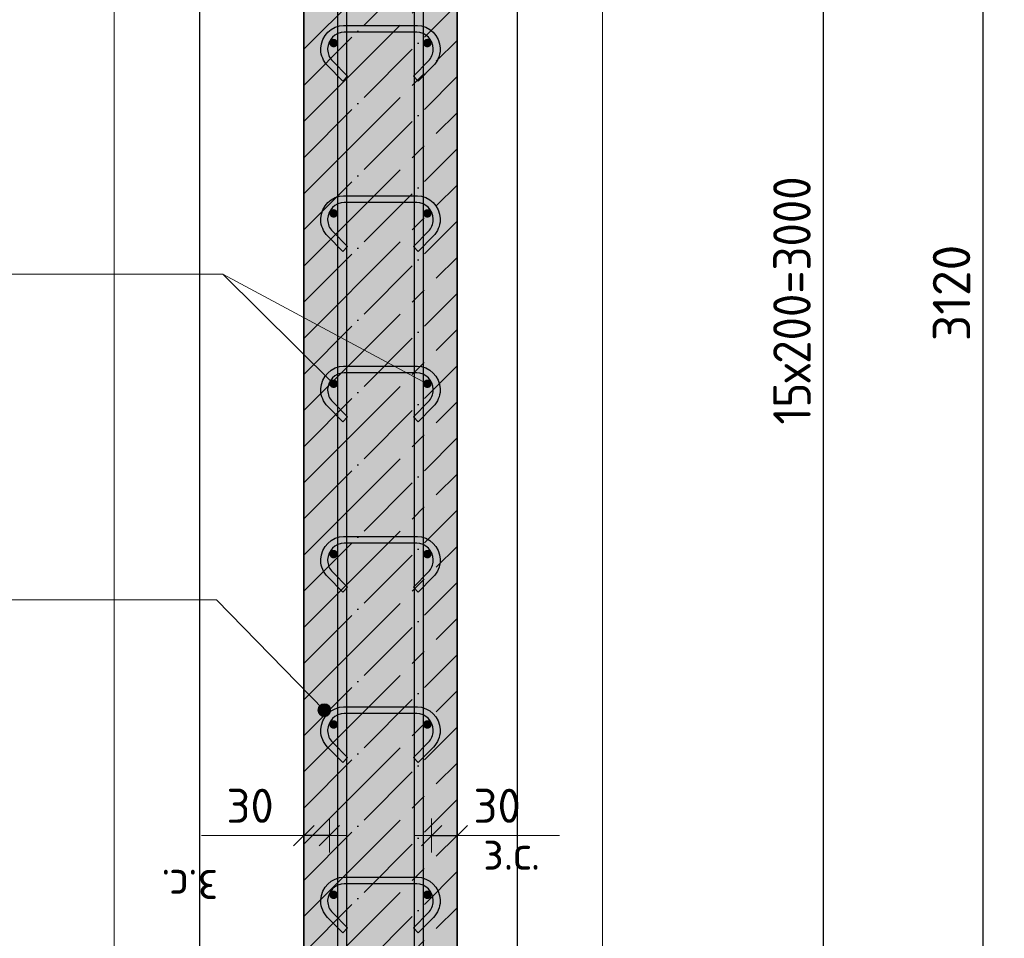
# Model space of a CAD drawing. Header units: millimetres. Extents: x -2995 to 60896, y -2809 to 57831.
# Tile 64 of 169: x 26279 to 27435, y 53071 to 54150. Entities that reach past the tile are written whole.
import ezdxf

# ---------------------------------------------------------------- set-up
doc = ezdxf.new("R2010")
doc.units = ezdxf.units.MM
doc.header["$PDMODE"] = 65
doc.linetypes.add('______11', pattern=[100, 80, -10, 0, -10])
doc.linetypes.add('______5', pattern=[220, 160, -20, 20, -20])
for name, color, linetype, lineweight in [('Standard', 7, 'Continuous', 25), ('Арм.стержн. вертикальными 1', 22, 'Continuous', 35), ('Арм.стержн.горизонт. 1', 180, 'Continuous', 35), ('Размерная линия_ общее', 7, 'Continuous', 13), ('Размерная линия_ общее_1', 7, 'Continuous', 13), ('Текст_ примечание', 7, 'Continuous', 13)]:
    doc.layers.add(name, color=color, linetype=linetype, lineweight=lineweight)
doc.layers.add('Арм.стержн.Стяжки', color=7, linetype='Continuous', lineweight=35, true_color=0x501e0f)
doc.styles.add('ISOCPEUR', font='ISOCPEUR')
doc.dimstyles.new('DIMSTYLE_5', dxfattribs={"dimtxt": 44, "dimasz": 50, "dimexe": 0, "dimexo": 0, "dimgap": 22, "dimtad": 2, "dimdec": 0, "dimrnd": 5, "dimzin": 12, "dimdsep": 46, "dimtxsty": 'ISOCPEUR', "dimblk1": 'ALL_ML_STRICH', "dimblk2": 'ALL_ML_STRICH', "dimsah": 1, "dimcen": 0, "dimclrd": 7, "dimclre": 256, "dimclrt": 7, "dimadec": 0, "dimazin": 0, "dimtfac": 1, "dimtdec": 0, "dimtix": 1, "dimtmove": 2, "dimatfit": 3, "dimfxl": 0, "dimtzin": 0, "dimlwd": 0, "dimlwe": -3, "dimarcsym": 0})
doc.dimstyles.new('DIMSTYLE_8', dxfattribs={"dimtxt": 40, "dimasz": 40, "dimexe": 0, "dimexo": 0.001, "dimgap": 20, "dimtad": 2, "dimdec": 0, "dimrnd": 5, "dimzin": 12, "dimdsep": 46, "dimtxsty": 'ISOCPEUR', "dimblk1": 'ALL_ML_STRICH', "dimblk2": 'ALL_ML_STRICH', "dimsah": 1, "dimcen": 0, "dimse1": 1, "dimse2": 1, "dimclrd": 7, "dimclre": 256, "dimclrt": 7, "dimadec": 0, "dimazin": 0, "dimtfac": 1, "dimtdec": 0, "dimtix": 1, "dimtmove": 2, "dimatfit": 3, "dimfxl": 0, "dimtvp": 1.2, "dimtzin": 0, "dimlwd": 0, "dimlwe": -3, "dimarcsym": 0})

# ---------------------------------------------------------------- blocks, each defined once
blk = doc.blocks.new('ALL_ML_STRICH')
at = {"color": 0, "linetype": 'ByBlock', "lineweight": -2}
for p, q in [((0, -0.5), (0, 0.5)), ((-0.3, -0.3), (0.3, 0.3)), ((-1, 0), (0.5, 0))]:
    blk.add_line(p, q, dxfattribs=at)
blk = doc.blocks.new('*D279')
at = {"layer": 'DEFPOINTS', "color": 7, "linetype": 'Continuous', "lineweight": 13, "transparency": 33554687}
for p in [(26757.3, 55322.6), (26757.3, 52322.6), (27222.3, 52322.6)]:
    blk.add_point(p, dxfattribs=at)
at = {"layer": 'Размерная линия_ общее', "color": 253, "linetype": 'Continuous', "lineweight": -2, "true_color": 0xa0a0a0, "transparency": 33554687}
for p, q in [((26777.3, 55322.6), (27222.3, 55322.6)), ((26777.3, 52322.6), (27222.3, 52322.6))]:
    blk.add_line(p, q, dxfattribs=at)
at = {"layer": 'Размерная линия_ общее', "color": 7, "linetype": 'Continuous', "lineweight": -2, "transparency": 33554687}
blk.add_line((27222.3, 52322.6), (27222.3, 55322.6), dxfattribs=at)
at = {"layer": 'Размерная линия_ общее', "color": 7, "linetype": 'Continuous', "lineweight": 13, "transparency": 33554687, "xscale": 50, "yscale": 50, "zscale": 50}
for p, rotation in [((27222.3, 55322.6), 90), ((27222.3, 52322.6), 270)]:
    blk.add_blockref('ALL_ML_STRICH', p, dxfattribs=dict(at, rotation=rotation))
at = {"layer": 'Размерная линия_ общее', "color": 7, "linetype": 'Continuous', "lineweight": 13, "transparency": 33554687, "insert": (27163.3, 53674.6), "char_height": 44, "width": 2.2, "attachment_point": 1, "rotation": 90, "line_spacing_factor": 0.60241, "style": 'ISOCPEUR'}
blk.add_mtext('\\W0.91;15х200=3000', dxfattribs=at)
blk = doc.blocks.new('*D288')
at = {"layer": 'DEFPOINTS', "color": 7, "linetype": 'Continuous', "lineweight": 13, "transparency": 33554687}
for p in [(26792.3, 55382.6), (26840.3, 52262.6), (27409.6, 52262.6)]:
    blk.add_point(p, dxfattribs=at)
at = {"layer": 'Размерная линия_ общее', "color": 253, "linetype": 'Continuous', "lineweight": -2, "true_color": 0xa0a0a0, "transparency": 33554687}
for p, q in [((26812.3, 55382.6), (27409.6, 55382.6)), ((26860.3, 52262.6), (27409.6, 52262.6))]:
    blk.add_line(p, q, dxfattribs=at)
at = {"layer": 'Размерная линия_ общее', "color": 7, "linetype": 'Continuous', "lineweight": -2, "transparency": 33554687}
blk.add_line((27409.6, 52262.6), (27409.6, 55382.6), dxfattribs=at)
at = {"layer": 'Размерная линия_ общее', "color": 7, "linetype": 'Continuous', "lineweight": 13, "transparency": 33554687, "xscale": 50, "yscale": 50, "zscale": 50}
for p, rotation in [((27409.6, 55382.6), 90), ((27409.6, 52262.6), 270)]:
    blk.add_blockref('ALL_ML_STRICH', p, dxfattribs=dict(at, rotation=rotation))
at = {"layer": 'Размерная линия_ общее', "color": 7, "linetype": 'Continuous', "lineweight": 13, "transparency": 33554687, "insert": (27372.6, 53829.2), "char_height": 44, "width": 176, "attachment_point": 5, "rotation": 90, "style": 'ISOCPEUR'}
blk.add_mtext('\\A1;{3120}', dxfattribs=at)
blk = doc.blocks.new('*D492')
at = {"layer": 'DEFPOINTS', "color": 7, "linetype": 'Continuous', "lineweight": 13, "transparency": 33554687}
for p in [(26762.3, 53192.1), (26762.3, 53183.4), (26792.3, 53183.4)]:
    blk.add_point(p, dxfattribs=at)
at = {"layer": 'Размерная линия_ общее_1', "color": 7, "linetype": 'Continuous', "lineweight": -2, "transparency": 33554687}
blk.add_line((26762.3, 53192.1), (26792.3, 53192.1), dxfattribs=at)
at = {"layer": 'Размерная линия_ общее_1', "color": 7, "linetype": 'Continuous', "lineweight": 13, "transparency": 33554687, "xscale": 40, "yscale": 40, "zscale": 40, "rotation": 180}
blk.add_blockref('ALL_ML_STRICH', (26762.3, 53192.1), dxfattribs=at)
at = {"layer": 'Размерная линия_ общее_1', "color": 7, "linetype": 'Continuous', "lineweight": 13, "transparency": 33554687, "xscale": 40, "yscale": 40, "zscale": 40}
blk.add_blockref('ALL_ML_STRICH', (26792.3, 53192.1), dxfattribs=at)
at = {"layer": 'Размерная линия_ общее_1', "color": 7, "linetype": 'Continuous', "lineweight": 13, "transparency": 33554687, "insert": (26839.3, 53227.1), "char_height": 40, "width": 80, "attachment_point": 5, "style": 'ISOCPEUR'}
blk.add_mtext('\\A1;{30}', dxfattribs=at)
at = {"layer": 'Размерная линия_ общее_1', "color": 7, "linetype": 'Continuous', "lineweight": 13, "transparency": 33554687, "insert": (26822.9, 53192), "char_height": 40, "width": 2, "attachment_point": 1, "line_spacing_factor": 0.60241, "style": 'ISOCPEUR'}
blk.add_mtext('з.с.', dxfattribs=at)
blk = doc.blocks.new('*D493')
at = {"layer": 'DEFPOINTS', "color": 7, "linetype": 'Continuous', "lineweight": 13, "transparency": 33554687}
for p in [(26642.3, 53192.1), (26612.3, 53183.4), (26642.3, 53183.4)]:
    blk.add_point(p, dxfattribs=at)
at = {"layer": 'Размерная линия_ общее_1', "color": 7, "linetype": 'Continuous', "lineweight": -2, "transparency": 33554687}
blk.add_line((26642.3, 53192.1), (26612.3, 53192.1), dxfattribs=at)
at = {"layer": 'Размерная линия_ общее_1', "color": 7, "linetype": 'Continuous', "lineweight": 13, "transparency": 33554687, "xscale": 40, "yscale": 40, "zscale": 40}
for p, rotation in [((26612.3, 53192.1), 180), ((26642.3, 53192.1), 360)]:
    blk.add_blockref('ALL_ML_STRICH', p, dxfattribs=dict(at, rotation=rotation))
at = {"layer": 'Размерная линия_ общее_1', "color": 7, "linetype": 'Continuous', "lineweight": 13, "transparency": 33554687, "insert": (26549.3, 53227.1), "char_height": 40, "width": 80, "attachment_point": 5, "style": 'ISOCPEUR'}
blk.add_mtext('\\A1;{30}', dxfattribs=at)
at = {"layer": 'Размерная линия_ общее_1', "color": 7, "linetype": 'Continuous', "lineweight": 13, "transparency": 33554687, "insert": (26511.8, 53112), "char_height": 40, "width": 2, "attachment_point": 1, "rotation": 180, "line_spacing_factor": 0.60241, "style": 'ISOCPEUR'}
blk.add_mtext('з.с.', dxfattribs=at)

msp = doc.modelspace()

# ---------------------------------------------------------------- hatches: boundary and pattern name
at = {"layer": 'Арм.стержн.горизонт. 1', "linetype": 'Continuous', "lineweight": 50, "transparency": 33554687}
for points in [[(26652.3, 54122.6), (26652, 54124.5), (26650.9, 54126.1), (26649.3, 54127.2), (26647.3, 54127.6), (26645.4, 54127.2), (26643.8, 54126.1), (26642.7, 54124.5), (26642.3, 54122.6), (26642.7, 54120.6), (26643.8, 54119), (26645.4, 54117.9), (26647.3, 54117.6), (26649.3, 54117.9), (26650.9, 54119), (26652, 54120.6)], [(26762.3, 54122.6), (26762, 54124.5), (26760.9, 54126.1), (26759.3, 54127.2), (26757.3, 54127.6), (26755.4, 54127.2), (26753.8, 54126.1), (26752.7, 54124.5), (26752.3, 54122.6), (26752.7, 54120.6), (26753.8, 54119), (26755.4, 54117.9), (26757.3, 54117.6), (26759.3, 54117.9), (26760.9, 54119), (26762, 54120.6)], [(26652.3, 53922.6), (26652, 53924.5), (26650.9, 53926.1), (26649.3, 53927.2), (26647.3, 53927.6), (26645.4, 53927.2), (26643.8, 53926.1), (26642.7, 53924.5), (26642.3, 53922.6), (26642.7, 53920.6), (26643.8, 53919), (26645.4, 53917.9), (26647.3, 53917.6), (26649.3, 53917.9), (26650.9, 53919), (26652, 53920.6)], [(26762.3, 53922.6), (26762, 53924.5), (26760.9, 53926.1), (26759.3, 53927.2), (26757.3, 53927.6), (26755.4, 53927.2), (26753.8, 53926.1), (26752.7, 53924.5), (26752.3, 53922.6), (26752.7, 53920.6), (26753.8, 53919), (26755.4, 53917.9), (26757.3, 53917.6), (26759.3, 53917.9), (26760.9, 53919), (26762, 53920.6)], [(26652.3, 53722.6), (26652, 53724.5), (26650.9, 53726.1), (26649.3, 53727.2), (26647.3, 53727.6), (26645.4, 53727.2), (26643.8, 53726.1), (26642.7, 53724.5), (26642.3, 53722.6), (26642.7, 53720.6), (26643.8, 53719), (26645.4, 53717.9), (26647.3, 53717.6), (26649.3, 53717.9), (26650.9, 53719), (26652, 53720.6)], [(26762.3, 53722.6), (26762, 53724.5), (26760.9, 53726.1), (26759.3, 53727.2), (26757.3, 53727.6), (26755.4, 53727.2), (26753.8, 53726.1), (26752.7, 53724.5), (26752.3, 53722.6), (26752.7, 53720.6), (26753.8, 53719), (26755.4, 53717.9), (26757.3, 53717.6), (26759.3, 53717.9), (26760.9, 53719), (26762, 53720.6)], [(26652.3, 53522.6), (26652, 53524.5), (26650.9, 53526.1), (26649.3, 53527.2), (26647.3, 53527.6), (26645.4, 53527.2), (26643.8, 53526.1), (26642.7, 53524.5), (26642.3, 53522.6), (26642.7, 53520.6), (26643.8, 53519), (26645.4, 53517.9), (26647.3, 53517.6), (26649.3, 53517.9), (26650.9, 53519), (26652, 53520.6)], [(26762.3, 53522.6), (26762, 53524.5), (26760.9, 53526.1), (26759.3, 53527.2), (26757.3, 53527.6), (26755.4, 53527.2), (26753.8, 53526.1), (26752.7, 53524.5), (26752.3, 53522.6), (26752.7, 53520.6), (26753.8, 53519), (26755.4, 53517.9), (26757.3, 53517.6), (26759.3, 53517.9), (26760.9, 53519), (26762, 53520.6)], [(26652.3, 53322.6), (26652, 53324.5), (26650.9, 53326.1), (26649.3, 53327.2), (26647.3, 53327.6), (26645.4, 53327.2), (26643.8, 53326.1), (26642.7, 53324.5), (26642.3, 53322.6), (26642.7, 53320.6), (26643.8, 53319), (26645.4, 53317.9), (26647.3, 53317.6), (26649.3, 53317.9), (26650.9, 53319), (26652, 53320.6)], [(26762.3, 53322.6), (26762, 53324.5), (26760.9, 53326.1), (26759.3, 53327.2), (26757.3, 53327.6), (26755.4, 53327.2), (26753.8, 53326.1), (26752.7, 53324.5), (26752.3, 53322.6), (26752.7, 53320.6), (26753.8, 53319), (26755.4, 53317.9), (26757.3, 53317.6), (26759.3, 53317.9), (26760.9, 53319), (26762, 53320.6)], [(26652.3, 53122.6), (26652, 53124.5), (26650.9, 53126.1), (26649.3, 53127.2), (26647.3, 53127.6), (26645.4, 53127.2), (26643.8, 53126.1), (26642.7, 53124.5), (26642.3, 53122.6), (26642.7, 53120.6), (26643.8, 53119), (26645.4, 53117.9), (26647.3, 53117.6), (26649.3, 53117.9), (26650.9, 53119), (26652, 53120.6)], [(26762.3, 53122.6), (26762, 53124.5), (26760.9, 53126.1), (26759.3, 53127.2), (26757.3, 53127.6), (26755.4, 53127.2), (26753.8, 53126.1), (26752.7, 53124.5), (26752.3, 53122.6), (26752.7, 53120.6), (26753.8, 53119), (26755.4, 53117.9), (26757.3, 53117.6), (26759.3, 53117.9), (26760.9, 53119), (26762, 53120.6)]]:
    msp.add_hatch(color=4, dxfattribs=at).paths.add_polyline_path(points)
at = {"layer": 'Арм.стержн.Стяжки', "linetype": 'Continuous', "lineweight": 13, "transparency": 33554687}
for points in [[(26629.1, 53341.4), (26634.5, 53346.7), (26631.1, 53344.8)], [(26634.5, 53346.7), (26629.1, 53341.4), (26629.1, 53337.6)], [(26634.5, 53346.7), (26629.1, 53337.6), (26638.3, 53346.6)], [(26638.3, 53346.6), (26629.1, 53337.6), (26631, 53334.2)], [(26638.3, 53346.6), (26631, 53334.2), (26641.7, 53344.7)], [(26641.7, 53344.7), (26631, 53334.2), (26634.4, 53332.2)], [(26641.7, 53344.7), (26634.4, 53332.2), (26643.6, 53341.3)], [(26643.6, 53341.3), (26634.4, 53332.2), (26638.2, 53332.2)], [(26643.6, 53341.3), (26638.2, 53332.2), (26643.5, 53337.4)], [(26643.5, 53337.4), (26638.2, 53332.2), (26641.6, 53334.1)]]:
    msp.add_hatch(color=7, dxfattribs=at).paths.add_polyline_path(points)
at = {"layer": 'Размерная линия_ общее', "linetype": 'Continuous', "lineweight": -3, "true_color": 0xc7c7c7, "transparency": 33554687}
msp.add_hatch(color=9, dxfattribs=at).paths.add_polyline_path([(26792.3, 55382.6), (26612.3, 55382.6), (26612.3, 52262.6), (26792.3, 52262.6)])

# ---------------------------------------------------------------- linework, layer by layer
at = {"color": 52, "linetype": 'Continuous', "lineweight": -3, "transparency": 33554687}
for p, q in [((26489.8, 56705.9), (26489.8, 52093.5)), ((26489.8, 56705.9), (26489.8, 52093.5)), ((26863.1, 52093.5), (26863.1, 56705.9)), ((26863.1, 52093.5), (26863.1, 56705.9))]:
    msp.add_line(p, q, dxfattribs=at)
at = {"layer": 'Standard', "color": 7, "linetype": 'Continuous', "lineweight": 13, "transparency": 33554687}
for p, q in [((26612.3, 53192.1), (26492.3, 53192.1)), ((26792.3, 53192.1), (26912.3, 53192.1))]:
    msp.add_line(p, q, dxfattribs=at)
msp.add_lwpolyline([(26389.8, 51993.5), (26963.1, 51993.5), (26963.1, 56805.9), (26389.8, 56805.9), (26389.8, 51993.5)], dxfattribs=at)
at = {"layer": 'Арм.стержн. вертикальными 1', "color": 4, "linetype": 'Continuous', "lineweight": 25, "transparency": 33554687}
for points in [[(26652.3, 52262.6), (26652.3, 56392.6), (26662.3, 56392.6), (26662.3, 52262.6), (26652.3, 52262.6)], [(26652.3, 52262.6), (26652.3, 56392.6), (26662.3, 56392.6), (26662.3, 52262.6), (26652.3, 52262.6)], [(26652.3, 52262.6), (26652.3, 56392.6), (26662.3, 56392.6), (26662.3, 52262.6), (26652.3, 52262.6)], [(26742.3, 52262.6), (26742.3, 56392.6), (26752.3, 56392.6), (26752.3, 52262.6), (26742.3, 52262.6)], [(26742.3, 52262.6), (26742.3, 56392.6), (26752.3, 56392.6), (26752.3, 52262.6), (26742.3, 52262.6)], [(26742.3, 52262.6), (26742.3, 56392.6), (26752.3, 56392.6), (26752.3, 52262.6), (26742.3, 52262.6)]]:
    msp.add_lwpolyline(points, dxfattribs=at)
at = {"layer": 'Арм.стержн.горизонт. 1', "color": 52, "linetype": 'Continuous', "lineweight": 25, "transparency": 33554687}
for p, q in [((26612.3, 55382.6), (26612.3, 52262.6)), ((26792.3, 55382.6), (26792.3, 52262.6))]:
    msp.add_line(p, q, dxfattribs=at)
at = {"layer": 'Арм.стержн.горизонт. 1', "color": 7, "linetype": 'Continuous', "lineweight": 13, "transparency": 33554687}
for p, q in [((25762.3, 53851.2), (26517.3, 53851.2)), ((26517.3, 53851.2), (26647.3, 53722.6))]:
    msp.add_line(p, q, dxfattribs=at)
at = {"layer": 'Арм.стержн.Стяжки', "color": 7, "linetype": 'Continuous', "lineweight": 13, "transparency": 33554687}
for p, q in [((25762.3, 53468.7), (26509.8, 53468.7)), ((26509.8, 53468.7), (26636.3, 53339.4)), ((26631.1, 53344.8), (26631.1, 53344.8)), ((26641.7, 53344.7), (26641.7, 53344.7)), ((26631, 53334.2), (26631, 53334.2)), ((26641.6, 53334.1), (26641.6, 53334.1))]:
    msp.add_line(p, q, dxfattribs=at)
at = {"layer": 'Арм.стержн.Стяжки', "color": 40, "linetype": 'Continuous', "lineweight": 25, "transparency": 33554687}
for points in [[(26740.9, 54083.7), (26758.8, 54101.6), (26760, 54103), (26761.1, 54104.5), (26762, 54106.1), (26762.8, 54107.8), (26763.4, 54109.5), (26763.9, 54111.3), (26764.2, 54113.2), (26764.3, 54115), (26764.3, 54116.2), (26763.8, 54119.8), (26762.6, 54123.5), (26760.8, 54126.8), (26758.5, 54129.6), (26755.7, 54131.8), (26752.4, 54133.7), (26748.7, 54134.9), (26745.1, 54135.4), (26659.6, 54135.4), (26656, 54134.9), (26652.3, 54133.7), (26648.9, 54131.8), (26646.2, 54129.6), (26643.9, 54126.8), (26642.1, 54123.5), (26640.8, 54119.8), (26640.3, 54116.2), (26640.3, 54115), (26640.5, 54113.2), (26640.8, 54111.3), (26641.2, 54109.5), (26641.9, 54107.8), (26642.6, 54106.1), (26643.6, 54104.5), (26644.7, 54103), (26645.9, 54101.6), (26663.8, 54083.7), (26658.1, 54078), (26640.1, 54096.1), (26638.4, 54098), (26636.9, 54100.1), (26635.6, 54102.4), (26634.5, 54104.7), (26633.6, 54107.1), (26632.9, 54109.7), (26632.5, 54112.2), (26632.3, 54114.8), (26632.3, 54116.7), (26633, 54121.6), (26634.7, 54126.7), (26637.3, 54131.4), (26640.5, 54135.2), (26644.4, 54138.4), (26649.1, 54141.1), (26654.1, 54142.7), (26659, 54143.4), (26745.7, 54143.4), (26750.5, 54142.7), (26755.6, 54141.1), (26760.3, 54138.4), (26764.2, 54135.2), (26767.4, 54131.4), (26770, 54126.7), (26771.7, 54121.6), (26772.3, 54116.7), (26772.3, 54114.8), (26772.2, 54112.2), (26771.7, 54109.7), (26771.1, 54107.1), (26770.2, 54104.7), (26769.1, 54102.4), (26767.8, 54100.1), (26766.3, 54098), (26764.6, 54096.1), (26746.5, 54078), (26740.9, 54083.7)], [(26740.9, 53883.7), (26758.8, 53901.6), (26760, 53903), (26761.1, 53904.5), (26762, 53906.1), (26762.8, 53907.8), (26763.4, 53909.5), (26763.9, 53911.3), (26764.2, 53913.2), (26764.3, 53915), (26764.3, 53916.2), (26763.8, 53919.8), (26762.6, 53923.5), (26760.7, 53926.8), (26758.5, 53929.6), (26755.7, 53931.8), (26752.4, 53933.7), (26748.7, 53934.9), (26745.1, 53935.4), (26659.6, 53935.4), (26656, 53934.9), (26652.3, 53933.7), (26648.9, 53931.8), (26646.2, 53929.6), (26643.9, 53926.8), (26642, 53923.5), (26640.8, 53919.8), (26640.3, 53916.2), (26640.3, 53915), (26640.5, 53913.2), (26640.8, 53911.3), (26641.2, 53909.5), (26641.9, 53907.8), (26642.6, 53906.1), (26643.6, 53904.5), (26644.7, 53903), (26645.9, 53901.6), (26663.8, 53883.7), (26658.1, 53878), (26640.1, 53896.1), (26638.4, 53898), (26636.9, 53900.1), (26635.6, 53902.4), (26634.5, 53904.7), (26633.6, 53907.1), (26632.9, 53909.7), (26632.5, 53912.2), (26632.3, 53914.8), (26632.3, 53916.7), (26633, 53921.6), (26634.7, 53926.7), (26637.3, 53931.4), (26640.5, 53935.2), (26644.4, 53938.4), (26649.1, 53941.1), (26654.1, 53942.7), (26659, 53943.4), (26745.7, 53943.4), (26750.5, 53942.7), (26755.6, 53941.1), (26760.3, 53938.4), (26764.1, 53935.2), (26767.4, 53931.4), (26770, 53926.7), (26771.7, 53921.6), (26772.3, 53916.7), (26772.3, 53914.8), (26772.2, 53912.2), (26771.7, 53909.7), (26771.1, 53907.1), (26770.2, 53904.7), (26769.1, 53902.4), (26767.8, 53900.1), (26766.3, 53898), (26764.6, 53896.1), (26746.5, 53878), (26740.9, 53883.7)], [(26740.9, 53683.7), (26758.8, 53701.6), (26760, 53703), (26761.1, 53704.5), (26762, 53706.1), (26762.8, 53707.8), (26763.4, 53709.5), (26763.9, 53711.3), (26764.2, 53713.2), (26764.3, 53715), (26764.3, 53716.2), (26763.8, 53719.8), (26762.6, 53723.5), (26760.8, 53726.8), (26758.5, 53729.6), (26755.7, 53731.8), (26752.4, 53733.7), (26748.7, 53734.9), (26745.1, 53735.4), (26659.6, 53735.4), (26656, 53734.9), (26652.3, 53733.7), (26648.9, 53731.8), (26646.2, 53729.6), (26643.9, 53726.8), (26642.1, 53723.5), (26640.8, 53719.8), (26640.3, 53716.2), (26640.3, 53715), (26640.5, 53713.2), (26640.8, 53711.3), (26641.2, 53709.5), (26641.9, 53707.8), (26642.6, 53706.1), (26643.6, 53704.5), (26644.7, 53703), (26645.9, 53701.6), (26663.8, 53683.7), (26658.1, 53678), (26640.1, 53696.1), (26638.4, 53698), (26636.9, 53700.1), (26635.6, 53702.4), (26634.5, 53704.7), (26633.6, 53707.1), (26632.9, 53709.7), (26632.5, 53712.2), (26632.3, 53714.8), (26632.3, 53716.7), (26633, 53721.6), (26634.7, 53726.7), (26637.3, 53731.4), (26640.5, 53735.2), (26644.4, 53738.4), (26649.1, 53741.1), (26654.1, 53742.7), (26659, 53743.4), (26745.7, 53743.4), (26750.5, 53742.7), (26755.6, 53741.1), (26760.3, 53738.4), (26764.2, 53735.2), (26767.4, 53731.4), (26770, 53726.7), (26771.7, 53721.6), (26772.3, 53716.7), (26772.3, 53714.8), (26772.2, 53712.2), (26771.7, 53709.7), (26771.1, 53707.1), (26770.2, 53704.7), (26769.1, 53702.4), (26767.8, 53700.1), (26766.3, 53698), (26764.6, 53696.1), (26746.5, 53678), (26740.9, 53683.7)], [(26740.9, 53483.7), (26758.8, 53501.6), (26760, 53503), (26761.1, 53504.5), (26762, 53506.1), (26762.8, 53507.8), (26763.4, 53509.5), (26763.9, 53511.3), (26764.2, 53513.2), (26764.3, 53515), (26764.3, 53516.2), (26763.8, 53519.8), (26762.6, 53523.5), (26760.7, 53526.8), (26758.5, 53529.6), (26755.7, 53531.8), (26752.4, 53533.7), (26748.7, 53534.9), (26745.1, 53535.4), (26659.6, 53535.4), (26656, 53534.9), (26652.3, 53533.7), (26648.9, 53531.8), (26646.2, 53529.6), (26643.9, 53526.8), (26642, 53523.5), (26640.8, 53519.8), (26640.3, 53516.2), (26640.3, 53515), (26640.5, 53513.2), (26640.8, 53511.3), (26641.2, 53509.5), (26641.9, 53507.8), (26642.6, 53506.1), (26643.6, 53504.5), (26644.7, 53503), (26645.9, 53501.6), (26663.8, 53483.7), (26658.1, 53478), (26640.1, 53496.1), (26638.4, 53498), (26636.9, 53500.1), (26635.6, 53502.4), (26634.5, 53504.7), (26633.6, 53507.1), (26632.9, 53509.7), (26632.5, 53512.2), (26632.3, 53514.8), (26632.3, 53516.7), (26633, 53521.6), (26634.7, 53526.7), (26637.3, 53531.4), (26640.5, 53535.2), (26644.4, 53538.4), (26649.1, 53541.1), (26654.1, 53542.7), (26659, 53543.4), (26745.7, 53543.4), (26750.5, 53542.7), (26755.6, 53541.1), (26760.3, 53538.4), (26764.1, 53535.2), (26767.4, 53531.4), (26770, 53526.7), (26771.7, 53521.6), (26772.3, 53516.7), (26772.3, 53514.8), (26772.2, 53512.2), (26771.7, 53509.7), (26771.1, 53507.1), (26770.2, 53504.7), (26769.1, 53502.4), (26767.8, 53500.1), (26766.3, 53498), (26764.6, 53496.1), (26746.5, 53478), (26740.9, 53483.7)], [(26740.9, 53283.7), (26758.8, 53301.6), (26760, 53303), (26761.1, 53304.5), (26762, 53306.1), (26762.8, 53307.8), (26763.4, 53309.5), (26763.9, 53311.3), (26764.2, 53313.2), (26764.3, 53315), (26764.3, 53316.2), (26763.8, 53319.8), (26762.6, 53323.5), (26760.8, 53326.8), (26758.5, 53329.6), (26755.7, 53331.8), (26752.4, 53333.7), (26748.7, 53334.9), (26745.1, 53335.4), (26659.6, 53335.4), (26656, 53334.9), (26652.3, 53333.7), (26648.9, 53331.8), (26646.2, 53329.6), (26643.9, 53326.8), (26642.1, 53323.5), (26640.8, 53319.8), (26640.3, 53316.2), (26640.3, 53315), (26640.5, 53313.2), (26640.8, 53311.3), (26641.2, 53309.5), (26641.9, 53307.8), (26642.6, 53306.1), (26643.6, 53304.5), (26644.7, 53303), (26645.9, 53301.6), (26663.8, 53283.7), (26658.1, 53278), (26640.1, 53296.1), (26638.4, 53298), (26636.9, 53300.1), (26635.6, 53302.4), (26634.5, 53304.7), (26633.6, 53307.1), (26632.9, 53309.7), (26632.5, 53312.2), (26632.3, 53314.8), (26632.3, 53316.7), (26633, 53321.6), (26634.7, 53326.7), (26637.3, 53331.4), (26640.5, 53335.2), (26644.4, 53338.4), (26649.1, 53341.1), (26654.1, 53342.7), (26659, 53343.4), (26745.7, 53343.4), (26750.5, 53342.7), (26755.6, 53341.1), (26760.3, 53338.4), (26764.2, 53335.2), (26767.4, 53331.4), (26770, 53326.7), (26771.7, 53321.6), (26772.3, 53316.7), (26772.3, 53314.8), (26772.2, 53312.2), (26771.7, 53309.7), (26771.1, 53307.1), (26770.2, 53304.7), (26769.1, 53302.4), (26767.8, 53300.1), (26766.3, 53298), (26764.6, 53296.1), (26746.5, 53278), (26740.9, 53283.7)], [(26740.9, 53083.7), (26758.8, 53101.6), (26760, 53103), (26761.1, 53104.5), (26762, 53106.1), (26762.8, 53107.8), (26763.4, 53109.5), (26763.9, 53111.3), (26764.2, 53113.2), (26764.3, 53115), (26764.3, 53116.2), (26763.8, 53119.8), (26762.6, 53123.5), (26760.7, 53126.8), (26758.5, 53129.6), (26755.7, 53131.8), (26752.4, 53133.7), (26748.7, 53134.9), (26745.1, 53135.4), (26659.6, 53135.4), (26656, 53134.9), (26652.3, 53133.7), (26648.9, 53131.8), (26646.2, 53129.6), (26643.9, 53126.8), (26642, 53123.5), (26640.8, 53119.8), (26640.3, 53116.2), (26640.3, 53115), (26640.5, 53113.2), (26640.8, 53111.3), (26641.2, 53109.5), (26641.9, 53107.8), (26642.6, 53106.1), (26643.6, 53104.5), (26644.7, 53103), (26645.9, 53101.6), (26663.8, 53083.7), (26658.1, 53078), (26640.1, 53096.1), (26638.4, 53098), (26636.9, 53100.1), (26635.6, 53102.4), (26634.5, 53104.7), (26633.6, 53107.1), (26632.9, 53109.7), (26632.5, 53112.2), (26632.3, 53114.8), (26632.3, 53116.7), (26633, 53121.6), (26634.7, 53126.7), (26637.3, 53131.4), (26640.5, 53135.2), (26644.4, 53138.4), (26649.1, 53141.1), (26654.1, 53142.7), (26659, 53143.4), (26745.7, 53143.4), (26750.5, 53142.7), (26755.6, 53141.1), (26760.3, 53138.4), (26764.1, 53135.2), (26767.4, 53131.4), (26770, 53126.7), (26771.7, 53121.6), (26772.3, 53116.7), (26772.3, 53114.8), (26772.2, 53112.2), (26771.7, 53109.7), (26771.1, 53107.1), (26770.2, 53104.7), (26769.1, 53102.4), (26767.8, 53100.1), (26766.3, 53098), (26764.6, 53096.1), (26746.5, 53078), (26740.9, 53083.7)]]:
    msp.add_lwpolyline(points, dxfattribs=at)
at = {"layer": 'Арм.стержн.Стяжки', "color": 7, "linetype": 'Continuous', "lineweight": 13, "transparency": 33554687}
msp.add_circle((26636.3, 53339.4), 7.5, dxfattribs=at)
at = {"layer": 'Размерная линия_ общее', "color": 7, "linetype": 'Continuous', "lineweight": 35, "transparency": 33554687}
for p, q in [((26612.3, 55382.6), (26612.3, 52262.6)), ((26792.3, 52262.6), (26792.3, 55382.6))]:
    msp.add_line(p, q, dxfattribs=at)
at = {"layer": 'Размерная линия_ общее', "color": 253, "linetype": '______5', "lineweight": -3, "true_color": 0xababab, "transparency": 33554687}
for p, q in [((26612.3, 54115.3), (26792.3, 54295.3)), ((26612.3, 54030.5), (26792.3, 54210.5)), ((26612.3, 53945.6), (26792.3, 54125.6)), ((26612.3, 53860.7), (26792.3, 54040.7)), ((26612.3, 53775.9), (26792.3, 53955.9)), ((26612.3, 53691), (26792.3, 53871)), ((26612.3, 53606.2), (26792.3, 53786.2)), ((26612.3, 53521.3), (26792.3, 53701.3)), ((26612.3, 53436.5), (26792.3, 53616.5)), ((26612.3, 53351.6), (26792.3, 53531.6)), ((26612.3, 53266.8), (26792.3, 53446.8)), ((26612.3, 53181.9), (26792.3, 53361.9)), ((26612.3, 53097.1), (26792.3, 53277.1)), ((26612.3, 53012.2), (26792.3, 53192.2)), ((26612.3, 52927.4), (26792.3, 53107.4))]:
    msp.add_line(p, q, dxfattribs=at)
at = {"layer": 'Размерная линия_ общее', "color": 253, "linetype": '______11', "lineweight": -3, "true_color": 0xababab, "transparency": 33554687}
for p, q in [((26612.3, 54072.9), (26792.3, 54252.9)), ((26612.3, 53988), (26792.3, 54168)), ((26612.3, 53903.2), (26792.3, 54083.2)), ((26612.3, 53818.3), (26792.3, 53998.3)), ((26612.3, 53733.5), (26792.3, 53913.5)), ((26612.3, 53648.6), (26792.3, 53828.6)), ((26612.3, 53563.8), (26792.3, 53743.8)), ((26612.3, 53478.9), (26792.3, 53658.9)), ((26612.3, 53394.1), (26792.3, 53574.1)), ((26612.3, 53309.2), (26792.3, 53489.2)), ((26612.3, 53224.4), (26792.3, 53404.4)), ((26612.3, 53139.5), (26792.3, 53319.5)), ((26612.3, 53054.6), (26792.3, 53234.6)), ((26612.3, 52969.8), (26792.3, 53149.8))]:
    msp.add_line(p, q, dxfattribs=at)
at = {"layer": 'Текст_ примечание', "color": 7, "linetype": 'Continuous', "lineweight": 13, "transparency": 33554687}
msp.add_line((26757.3, 53722.6), (26517.3, 53851.2), dxfattribs=at)

# ---------------------------------------------------------------- dimensions: what is measured, and where the dimension line sits
at = {"layer": 'Размерная линия_ общее', "color": 7, "linetype": 'Continuous', "lineweight": 13, "transparency": 33554687}
dim = msp.add_linear_dim(base=(27409.6, 55382.6), p1=(26860.3, 52262.6), p2=(26812.3, 55382.6), angle=90, dimstyle='DIMSTYLE_5', override={"dimpost": '<>', "dimclrd": 7, "dimclre": 253, "dimclrt": 7, "dimlwd": 0, "dimlwe": 65533}, dxfattribs=at)
dim.commit()
dim.dimension.update_dxf_attribs({"geometry": '*D288', "text_midpoint": (27372.6, 53829.2), "dimtype": 160})
dim = msp.add_linear_dim(base=(27222.3, 55322.6), p1=(26777.3, 52322.6), p2=(26777.3, 55322.6), angle=90, text='\\W0.91;15х200=3000', dimstyle='DIMSTYLE_5', override={"dimpost": '<>', "dimclrd": 7, "dimclre": 253, "dimclrt": 7, "dimlwd": 0, "dimlwe": 65533}, dxfattribs=at)
dim.commit()
dim.dimension.update_dxf_attribs({"geometry": '*D279', "text_midpoint": (27200.3, 53822.6), "dimtype": 160})
at = {"layer": 'Размерная линия_ общее_1', "color": 7, "linetype": 'Continuous', "lineweight": 13, "transparency": 33554687}
dim = msp.add_linear_dim(base=(26612.3, 53192.1), p1=(26642.3, 53183.4), p2=(26612.3, 53183.4), angle=180, text='<>\\Xз.с.', dimstyle='DIMSTYLE_8', override={"dimpost": '<>', "dimclrd": 7, "dimclre": 253, "dimclrt": 7, "dimlwd": 0, "dimlwe": 65533}, dxfattribs=at)
dim.commit()
dim.dimension.update_dxf_attribs({"geometry": '*D493', "text_midpoint": (26549.3, 53227.1), "dimtype": 160})
dim = msp.add_linear_dim(base=(26792.3, 53192.1), p1=(26762.3, 53183.4), p2=(26792.3, 53183.4), text='<>\\Xз.с.', dimstyle='DIMSTYLE_8', override={"dimpost": '<>', "dimclrd": 7, "dimclre": 253, "dimclrt": 7, "dimlwd": 0, "dimlwe": 65533}, dxfattribs=at)
dim.commit()
dim.dimension.update_dxf_attribs({"geometry": '*D492', "text_midpoint": (26839.3, 53227.1), "dimtype": 160})

doc.saveas('drawing.dxf')
